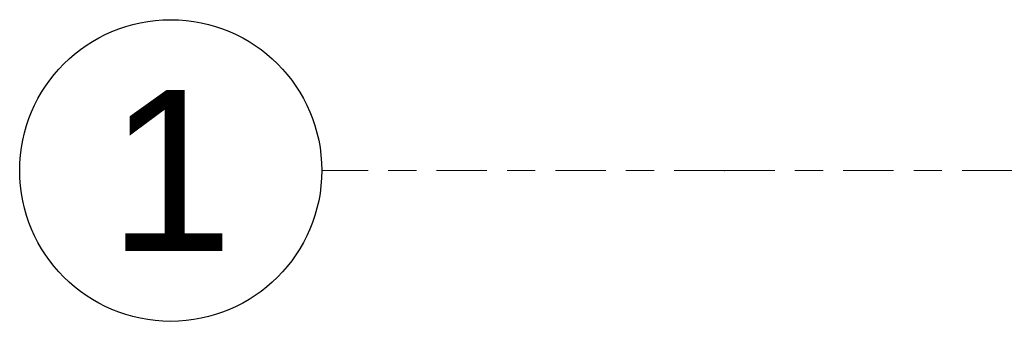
# Model space of a CAD drawing. Header units: millimetres. Extents: x -52968 to 399385, y -141133 to 110561.
# Tile 2 of 146: x 61395 to 63839, y -117418 to -116668. Entities that reach past the tile are written whole.
import ezdxf
from ezdxf.enums import TextEntityAlignment as Align

# ---------------------------------------------------------------- set-up
doc = ezdxf.new("R2010")
doc.units = ezdxf.units.MM
doc.linetypes.add('SIM-Wegliniec-21.07.2025-Parter$0$Przerywana podwójnie', pattern=[295, 125, -50, 70, -50])
doc.layers.add('_xref', color=250, linetype='Continuous')
for name, color, linetype, lineweight in [('SIM-Wegliniec-21.07.2025-Parter$0$Nowe_A-Osi_Nr_pióra__20', 250, 'Continuous', 0), ('SIM-Wegliniec-21.07.2025-Parter$0$Nowe_A-Osi_Nr_pióra__25', 250, 'Continuous', 0), ('SIM-Wegliniec-21.07.2025-Parter$0$Nowe_A-Osi_Nr_pióra__6', 250, 'Continuous', 0)]:
    doc.layers.add(name, color=color, linetype=linetype, lineweight=lineweight)
doc.styles.add('SIM-Wegliniec-21.07.2025-Parter$0$STYL_AUTOMATYCZNY_1', font='arial.ttf')

# ---------------------------------------------------------------- blocks, each defined once
blk = doc.blocks.new('SIM-Wegliniec-21.07.2025-Parter')
at = {"layer": 'SIM-Wegliniec-21.07.2025-Parter$0$Nowe_A-Osi_Nr_pióra__20', "linetype": 'SIM-Wegliniec-21.07.2025-Parter$0$Przerywana podwójnie', "lineweight": 13}
for q in [(62144.7, -117042.6), (90961.9, -117042.6)]:
    blk.add_line((63144.7, -117042.6), q, dxfattribs=at)
blk.add_point((63144.7, -117042.6), dxfattribs=at)
blk.add_point((63144.7, -117042.6), dxfattribs=at)
at = {"layer": 'SIM-Wegliniec-21.07.2025-Parter$0$Nowe_A-Osi_Nr_pióra__25', "linetype": 'Continuous', "lineweight": 25}
blk.add_circle((61769.7, -117042.6), 375, dxfattribs=at)
at = {"layer": 'SIM-Wegliniec-21.07.2025-Parter$0$Nowe_A-Osi_Nr_pióra__6', "lineweight": 13, "style": 'SIM-Wegliniec-21.07.2025-Parter$0$STYL_AUTOMATYCZNY_1'}
blk.add_text('1', height=400, dxfattribs=at).set_placement((61769.7, -116842.6), align=Align.TOP_CENTER)

msp = doc.modelspace()

# ---------------------------------------------------------------- block references
at = {"layer": '_xref'}
msp.add_blockref('SIM-Wegliniec-21.07.2025-Parter', (0, 0), dxfattribs=at)

doc.saveas('drawing.dxf')
